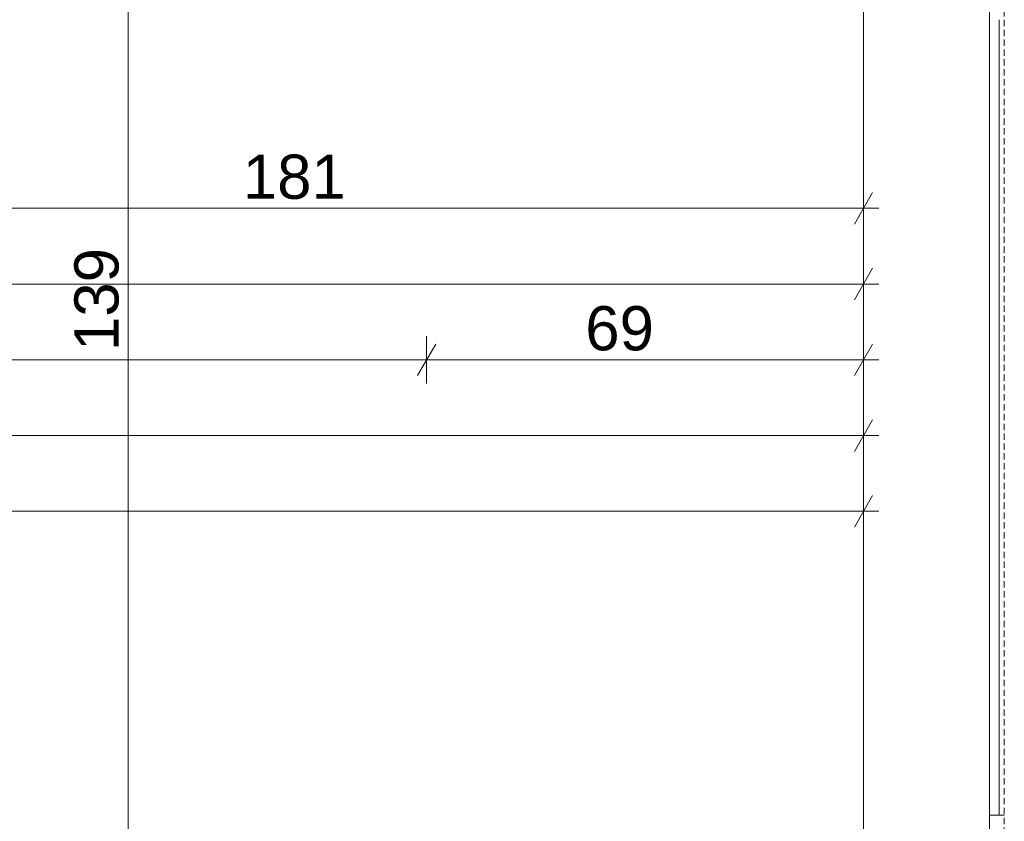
# Model space of a CAD drawing. Extents: x 180 to 9540, y 54 to 2910.
# Tile 81 of 82: x 7777 to 8557, y 1290 to 1925. Entities that reach past the tile are written whole.
import ezdxf
from ezdxf.xclip import XClip

# ---------------------------------------------------------------- set-up
doc = ezdxf.new("R2010")
doc.units = 0
doc.header["$MEASUREMENT"] = 0
doc.header["$XCLIPFRAME"] = 0
doc.linetypes.add('Przerywana długa', pattern=[78, 50, -28])
for name, color, linetype in [('399-W Wymiary i opisy', 7, 'Continuous'), ('420-K Ściany', 7, 'Continuous'), ('820-G Rysunki Obrazki', 7, 'Continuous'), ('840-G Znaczniki ogólne', 7, 'Continuous')]:
    doc.layers.add(name, color=color, linetype=linetype)
doc.styles.add('STYL_AUTOMATYCZNY_2', font='arial.ttf')

# ---------------------------------------------------------------- blocks, each defined once
blk = doc.blocks.new('Rysunek_2_2', base_point=(4248.05, 809.8))
at = {"layer": '420-K Ściany', "linetype": 'Continuous', "lineweight": 13}
h = blk.add_hatch(dxfattribs=at)
h.set_pattern_fill('Ściany_istniejące_0002', color=8, style=0, pattern_type=2)
h.set_pattern_definition([(135, (4248.05, 809.8), (21.2132, 21.2132), [])])
h.paths.add_polyline_path([(8557.15, 1294.8), (8545.55, 1294.8), (8545.55, 1244.8), (8557.15, 1244.8)])
at = {"layer": '399-W Wymiary i opisy', "color": 154, "linetype": 'Continuous', "lineweight": 13, "ltscale": 0.5}
for p, q in [((7862.81, 1277.93), (7862.81, 1974.8)), ((8438.33, 1762.96), (8452.77, 1787.96)), ((8445.55, 1756.71), (8445.55, 1794.21)), ((7542.13, 1775.46), (8445.55, 1775.46)), ((8445.55, 1775.46), (8457.78, 1775.46)), ((8445.55, 1696.71), (8445.55, 1734.21)), ((8438.33, 1702.96), (8452.77, 1727.96)), ((6115.55, 1715.46), (8445.55, 1715.46)), ((8445.55, 1715.46), (8457.78, 1715.46)), ((8099.37, 1636.71), (8099.37, 1674.21)), ((8445.55, 1636.71), (8445.55, 1674.21)), ((8106.59, 1667.96), (8092.16, 1642.96)), ((8438.33, 1642.96), (8452.77, 1667.96)), ((6115.55, 1655.46), (8099.37, 1655.46)), ((8099.37, 1655.46), (8445.55, 1655.46)), ((8445.55, 1655.46), (8457.78, 1655.46)), ((8438.33, 1582.96), (8452.77, 1607.96)), ((8445.55, 1576.71), (8445.55, 1614.21)), ((4189.05, 1595.46), (8445.55, 1595.46)), ((8445.55, 1595.46), (8457.78, 1595.46)), ((8445.55, 1516.71), (8445.55, 1554.21)), ((8438.33, 1522.96), (8452.77, 1547.96)), ((4147.8, 1535.46), (8445.55, 1535.46)), ((8445.55, 1535.46), (8457.78, 1535.46))]:
    blk.add_line(p, q, dxfattribs=at)
at = {"layer": '420-K Ściany', "color": 7, "linetype": 'Continuous', "lineweight": 13, "ltscale": 0.5}
for p, q in [((8445.55, 1277.3), (8445.55, 1974.8)), ((8545.55, 1974.8), (8545.55, 1924.8)), ((8545.55, 1924.8), (8545.55, 1294.8)), ((8553.05, 1924.8), (8553.05, 1294.8)), ((8557.15, 1294.8), (8545.55, 1294.8))]:
    blk.add_line(p, q, dxfattribs=at)
at = {"layer": '420-K Ściany', "color": 7, "linetype": 'Continuous', "lineweight": 13, "ltscale": 0.5, "flags": 128}
blk.add_lwpolyline([(8545.55, 1294.8), (8545.55, 1277.3), (8545.55, 1244.8)], dxfattribs=at)
at = {"layer": '399-W Wymiary i opisy', "color": 154, "linetype": 'Continuous', "lineweight": 13, "char_height": 35, "attachment_point": 7, "style": 'STYL_AUTOMATYCZNY_2'}
for s, insert, width in [('\\A1;{\\pql;\\fArial|b0|i0|c238|p0;\\W1.000000;181}', (7953.8, 1782.46), 80.0859), ('\\A1;{\\pql;\\fArial|b0|i0|c238|p0;\\W1.000000;69}', (8225.14, 1662.46), 53.3907)]:
    blk.add_mtext(s, dxfattribs=dict(at, insert=insert, width=width))
at = {"layer": '399-W Wymiary i opisy', "color": 154, "linetype": 'Continuous', "lineweight": 13, "insert": (7855.81, 1662.42), "char_height": 35, "width": 80.0859, "attachment_point": 7, "rotation": 90, "style": 'STYL_AUTOMATYCZNY_2'}
blk.add_mtext('\\A1;{\\pql;\\fArial|b0|i0|c238|p0;\\W1.000000;139}', dxfattribs=at)

msp = doc.modelspace()

# ---------------------------------------------------------------- linework, layer by layer
at = {"layer": '840-G Znaczniki ogólne', "color": 8, "linetype": 'Przerywana długa', "lineweight": 13, "ltscale": 0.1}
msp.add_lwpolyline([(4133.62, 2650.02), (8557.15, 2650.02), (8557.15, 305.1), (4133.62, 305.1)], close=True, dxfattribs=at)

# ---------------------------------------------------------------- block references
at = {"layer": '820-G Rysunki Obrazki', "color": 7, "linetype": 'Continuous', "lineweight": 13, "ltscale": 0.1}
ref = msp.add_blockref('Rysunek_2_2', (4248.05, 809.8), dxfattribs=at)
XClip(ref).set_block_clipping_path([(4133.6196216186, 305.1003815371), (8557.1514411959, 2650.020916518)])

doc.saveas('drawing.dxf')
